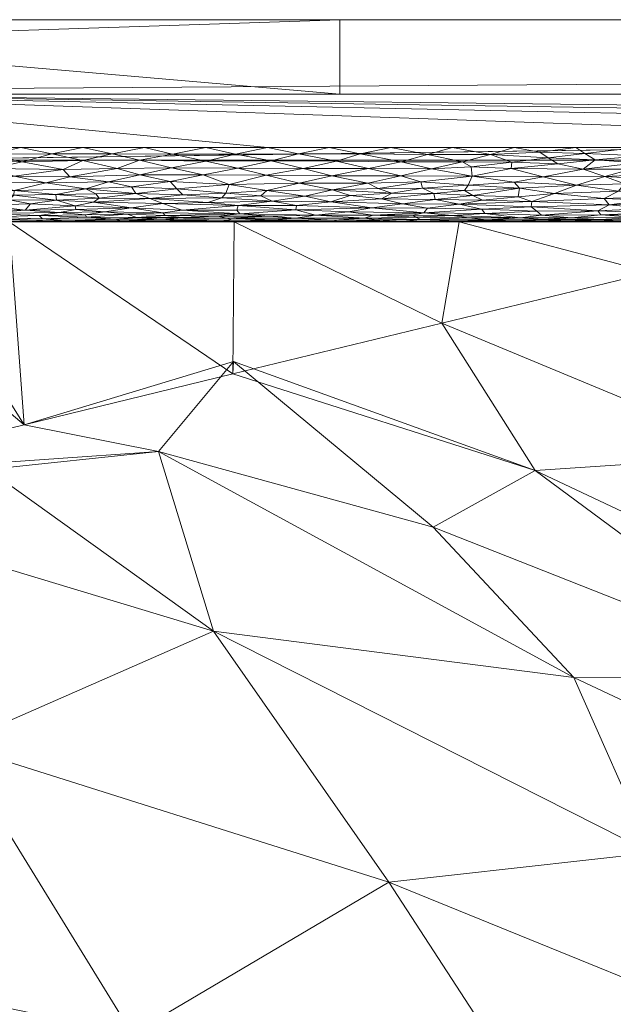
# Model space of a CAD drawing. Header units: millimetres. Extents: x -300 to 300, y 0 to 450.
# Tile 102 of 256: x -272 to -256, y 423 to 450. Entities that reach past the tile are written whole.
import ezdxf

# ---------------------------------------------------------------- set-up
doc = ezdxf.new("R2010")
doc.units = ezdxf.units.MM
doc.layers.add('A-GENM', color=13, linetype='Continuous')

# ---------------------------------------------------------------- blocks, each defined once
blk = doc.blocks.new('MODEL_CCAS0420-1080410R0 - MODEL_CCAS0420-1080410R0-453240-Preview')
at = {"layer": 'A-GENM', "lineweight": 9}
mesh = blk.add_polyface(dxfattribs=at)
corners = [(-296.159, -20, -110), (-295.657, -15.55, -110), (-294.177, -11.323, -110), (-291.793, -7.531, -110), (-288.625, -4.364, -110), (-284.831, -1.981, -110), (-280.602, -0.502, -110), (-276.147, 0, -110), (276.147, 0, -110), (280.596, -0.501, -110), (284.825, -1.978, -110), (288.619, -4.359, -110), (291.788, -7.525, -110), (294.174, -11.316, -110), (295.656, -15.545, -110), (296.159, -20, -110), (296.159, -426.171, -110), (295.658, -430.617, -110), (294.182, -434.842, -110), (291.802, -438.632, -110), (288.638, -441.797, -110), (284.848, -444.179, -110), (280.622, -445.657, -110), (276.171, -446.159, -110), (-276.171, -446.159, -110), (-280.617, -445.658, -110), (-284.842, -444.182, -110), (-288.632, -441.802, -110), (-291.797, -438.638, -110), (-294.179, -434.848, -110), (-295.657, -430.622, -110), (-296.159, -426.171, -110)]
mesh.append_faces([[corners[k] for k in face] for face in [(15, 12, 13, 14)]], dxfattribs={"vtx0": -1})
mesh.append_faces([[corners[k] for k in face] for face in [(16, 8, 15)]], dxfattribs={"vtx0": -1, "vtx1": -1})
mesh.append_faces([[corners[k] for k in face] for face in [(24, 31, 7, 8)]], dxfattribs={"vtx0": -1, "vtx1": -1, "vtx3": -1})
mesh.append_faces([[corners[k] for k in face] for face in [(31, 24, 25, 30), (18, 21, 22, 17), (17, 22, 23, 16)]], dxfattribs={"vtx0": -1, "vtx2": -1})
mesh.append_faces([[corners[k] for k in face] for face in [(0, 3, 4, 5), (0, 5, 6, 7)]], dxfattribs={"vtx0": -1, "vtx3": -1})
mesh.append_faces([[corners[k] for k in face] for face in [(28, 29, 27)]], dxfattribs={"vtx1": -1})
mesh.append_faces([[corners[k] for k in face] for face in [(25, 26, 30), (11, 12, 15, 10), (9, 10, 15, 8), (31, 0, 7)]], dxfattribs={"vtx1": -1, "vtx2": -1})
mesh.append_faces([[corners[k] for k in face] for face in [(23, 24, 8, 16)]], dxfattribs={"vtx1": -1, "vtx2": -1, "vtx3": -1})
mesh.append_faces([[corners[k] for k in face] for face in [(26, 27, 29, 30)]], dxfattribs={"vtx1": -1, "vtx3": -1})
mesh.append_faces([[corners[k] for k in face] for face in [(19, 20, 21, 18)]], dxfattribs={"vtx2": -1})
mesh.append_faces([[corners[k] for k in face] for face in [(0, 1, 2, 3)]], dxfattribs={"vtx3": -1})
mesh = blk.add_polyface(dxfattribs=at)
corners = [(-279.918, -2), (-292.651, -7.27), (-297.929, -20), (-297.929, -224.97), (-297.929, -429.94), (-292.661, -442.661), (-279.94, -447.929), (0, -447.929), (279.94, -447.929), (292.661, -442.661), (297.929, -429.94), (297.929, -224.97), (297.929, -20), (292.651, -7.27), (279.918, -2), (0, -2), (0, -3.5), (13.257, -3.5), (26.515, -3.5), (39.772, -3.5), (53.029, -3.5), (66.287, -3.5), (79.544, -3.5), (92.801, -3.5), (106.059, -3.5), (119.316, -3.5), (132.573, -3.5), (145.831, -3.5), (159.088, -3.5), (172.345, -3.5), (185.603, -3.5), (198.86, -3.5), (212.117, -3.5), (225.375, -3.5), (238.632, -3.5), (251.889, -3.5), (265.147, -3.5), (278.404, -3.5), (291.028, -7.487), (296.497, -19.511), (296.5, -32.769), (296.5, -46.026), (296.5, -59.283), (296.5, -72.541), (296.5, -85.798), (296.5, -99.055), (296.5, -112.313), (296.5, -125.57), (296.5, -138.827), (296.5, -152.085), (296.5, -165.342), (296.5, -178.599), (296.5, -191.857), (296.5, -205.114), (296.5, -218.371), (296.5, -231.629), (296.5, -244.886), (296.5, -258.143), (296.499, -271.401), (296.499, -284.658), (296.499, -297.915), (296.499, -311.173), (296.499, -324.43), (296.499, -337.687), (296.5, -350.945), (296.5, -364.202), (296.5, -377.459), (296.5, -390.717), (296.5, -403.974), (296.5, -417.231), (296.497, -430.489), (291.028, -442.513), (278.404, -446.5), (265.147, -446.5), (251.889, -446.5), (238.632, -446.5), (225.375, -446.5), (212.117, -446.5), (198.86, -446.5), (185.603, -446.5), (172.345, -446.5), (159.088, -446.5), (145.831, -446.5), (132.573, -446.5), (119.316, -446.5), (106.059, -446.5), (92.801, -446.5), (79.544, -446.5), (66.287, -446.5), (53.029, -446.5), (39.772, -446.5), (26.515, -446.5), (13.257, -446.5), (0, -446.5), (-12.926, -446.5), (-25.852, -446.5), (-38.777, -446.5), (-51.703, -446.5), (-64.629, -446.5), (-77.555, -446.5), (-90.48, -446.5), (-103.406, -446.5), (-116.332, -446.5), (-129.258, -446.5), (-142.183, -446.5), (-155.109, -446.5), (-168.035, -446.5), (-180.961, -446.5), (-193.887, -446.5), (-206.812, -446.5), (-219.738, -446.5), (-232.664, -446.5), (-245.59, -446.5), (-258.515, -446.5), (-271.441, -446.5), (-284.356, -445.968), (-294.544, -438.124), (-296.5, -425.35), (-296.5, -412.424), (-296.5, -399.498), (-296.5, -386.572), (-296.5, -373.646), (-296.5, -360.721), (-296.5, -347.795), (-296.499, -334.869), (-296.499, -321.943), (-296.499, -309.018), (-296.499, -296.092), (-296.499, -283.166), (-296.499, -270.24), (-296.5, -257.315), (-296.5, -244.389), (-296.5, -231.463), (-296.5, -218.537), (-296.5, -205.611), (-296.5, -192.686), (-296.5, -179.76), (-296.5, -166.834), (-296.5, -153.908), (-296.5, -140.983), (-296.5, -128.057), (-296.5, -115.131), (-296.5, -102.205), (-296.5, -89.28), (-296.5, -76.354), (-296.5, -63.428), (-296.5, -50.502), (-296.5, -37.576), (-296.5, -24.651), (-294.544, -11.876), (-284.356, -4.032), (-271.441, -3.5), (-258.515, -3.5), (-245.59, -3.5), (-232.664, -3.5), (-219.738, -3.5), (-206.812, -3.5), (-193.887, -3.5), (-180.961, -3.5), (-168.035, -3.5), (-155.109, -3.5), (-142.183, -3.5), (-129.258, -3.5), (-116.332, -3.5), (-103.406, -3.5), (-90.48, -3.5), (-77.555, -3.5), (-64.629, -3.5), (-51.703, -3.5), (-38.777, -3.5), (-25.852, -3.5), (-12.926, -3.5), (-294.538, -438.129), (-294.547, -438.108)]
mesh.append_faces([[corners[k] for k in face] for face in [(116, 172, 173)]])
mesh.append_faces([[corners[k] for k in face] for face in [(118, 4, 117), (6, 115, 5), (115, 6, 114), (7, 104, 6), (1, 150, 0), (151, 0, 150)]], dxfattribs={"vtx0": -1, "vtx1": -1})
mesh.append_faces([[corners[k] for k in face] for face in [(4, 124, 125), (7, 99, 100), (2, 148, 149), (149, 1, 2), (2, 141, 142), (0, 151, 152), (0, 160, 161, 15), (15, 165, 166), (15, 170, 171), (8, 81, 82, 7), (8, 72, 73), (11, 61, 62, 10), (12, 46, 47, 11), (38, 13, 14, 37), (13, 38, 39, 12)]], dxfattribs={"vtx0": -1, "vtx2": -1})
mesh.append_faces([[corners[k] for k in face] for face in [(4, 118, 119, 120), (4, 120, 121, 122), (3, 128, 129, 130), (3, 130, 131, 132), (3, 138, 139, 140), (0, 154, 155, 156), (0, 156, 157, 158), (15, 161, 162, 163), (15, 163, 164, 165), (8, 73, 74, 75), (7, 86, 87, 88), (7, 83, 84, 85), (10, 68, 69, 70), (11, 55, 56, 57), (14, 28, 29, 30), (14, 32, 33, 34), (15, 19, 20, 21), (12, 44, 45, 46), (11, 49, 50, 51), (11, 47, 48, 49), (12, 39, 40, 41)]], dxfattribs={"vtx0": -1, "vtx3": -1})
mesh.append_faces([[corners[k] for k in face] for face in [(123, 124, 4, 122), (127, 128, 3, 126), (113, 114, 6, 112), (111, 112, 6, 110), (109, 110, 6, 108), (107, 108, 6, 106), (96, 97, 7, 95), (105, 106, 6, 104), (103, 104, 7, 102), (101, 102, 7, 100), (98, 99, 7, 97), (94, 95, 7, 93), (135, 136, 3, 134), (137, 138, 3, 136), (133, 134, 3, 132), (145, 146, 2, 144), (147, 148, 2, 146), (143, 144, 2, 142), (149, 150, 1), (153, 154, 0, 152), (159, 160, 0, 158), (169, 170, 15, 168), (167, 168, 15, 166), (78, 79, 8, 77), (80, 81, 8, 79), (76, 77, 8, 75), (91, 92, 7, 90), (89, 90, 7, 88), (85, 86, 7), (82, 83, 7), (67, 68, 10, 66), (65, 66, 10, 64), (60, 61, 11, 59), (58, 59, 11, 57), (63, 64, 10, 62), (54, 55, 11, 53), (26, 27, 15, 25), (31, 32, 14, 30), (16, 17, 15, 171), (18, 19, 15, 17), (24, 25, 15, 23), (22, 23, 15, 21), (34, 35, 14), (52, 53, 11, 51), (36, 37, 14, 35), (42, 43, 12, 41), (43, 44, 12), (92, 93, 7)]], dxfattribs={"vtx1": -1, "vtx2": -1})
mesh.append_faces([[corners[k] for k in face] for face in [(3, 4, 125, 126), (2, 3, 140, 141), (71, 72, 8, 9), (70, 71, 9, 10), (27, 28, 14, 15)]], dxfattribs={"vtx1": -1, "vtx3": -1})
mesh.append_faces([[corners[k] for k in face] for face in [(4, 173, 117), (115, 172, 5)]], dxfattribs={"vtx2": -1})
mesh = blk.add_polyface(dxfattribs=at)
corners = [(281.106, -401.101, -33.859), (275.492, -401.696, -45.938), (281.735, -409.412, -32.087), (275.899, -393.706, -45.078), (269.708, -394.7, -58.017), (286.378, -412.125, -22.242), (287.573, -417.726, -19.113), (256.59, -418.624, -58.018), (268.787, -422.697, -44.476), (263.139, -415.295, -58.018), (278.961, -424.802, -30.903), (280.83, -417.26, -31.644), (272.679, -416.678, -44.831), (275.113, -408.823, -45.065), (282.629, -394.203, -30.579), (286.538, -401.148, -22.155), (289.109, -396.675, -16.617), (287.94, -408.252, -19.136), (294.369, -401.702, -5.002), (269.52, -402.054, -58.018), (287.353, -425.104, -18.116), (266.329, -408.675, -58.018), (294.282, -414.464, -5.002), (294.195, -427.227, -5.003), (294.238, -420.845, -5.003), (294.325, -408.083, -5.002), (294.412, -395.321, -5.001)]
mesh.append_faces([[corners[k] for k in face] for face in [(7, 8, 9), (18, 15, 25)]], dxfattribs={"vtx0": -1, "vtx1": -1})
mesh.append_faces([[corners[k] for k in face] for face in [(0, 1, 2), (1, 3, 4), (5, 2, 6), (10, 11, 12), (13, 11, 2), (14, 15, 16), (15, 0, 17), (15, 18, 16), (14, 3, 0), (13, 1, 19), (3, 1, 0), (20, 6, 11), (17, 0, 2), (22, 17, 5), (1, 13, 2), (13, 21, 12), (8, 12, 9), (13, 12, 11), (10, 12, 8), (2, 11, 6), (0, 15, 14), (25, 15, 17), (5, 6, 24), (17, 2, 5)]], dxfattribs={"vtx0": -1, "vtx1": -1, "vtx2": -1})
mesh.append_faces([[corners[k] for k in face] for face in [(12, 21, 9), (6, 23, 24), (5, 24, 22)]], dxfattribs={"vtx0": -1, "vtx2": -1})
mesh.append_faces([[corners[k] for k in face] for face in [(4, 19, 1), (19, 21, 13), (18, 26, 16), (22, 25, 17)]], dxfattribs={"vtx1": -1, "vtx2": -1})
mesh = blk.add_polyface(dxfattribs=at)
corners = [(271.694, -439.054, -4.948), (266.066, -440.751, -13.779), (266.079, -440.415, -4.934), (256.915, -432.268, -33.83), (260.701, -436.306, -24.282), (268.081, -438.337, -19.52), (268.787, -422.697, -44.476), (261.89, -426.771, -44.695), (273.573, -430.46, -31.373), (284.613, -433.105, -17.785), (278.961, -424.802, -30.903), (256.59, -418.624, -58.018), (280.83, -417.26, -31.644), (287.353, -425.104, -18.116), (272.67, -437.855, -20.49), (277.308, -437.692, -4.962), (282.922, -436.331, -4.976), (266.598, -433.512, -30.713), (294.151, -433.608, -5.004), (254.831, -427.556, -44.99), (294.195, -427.227, -5.003), (278.552, -437.119, -18.897), (288.537, -434.969, -4.99), (287.573, -417.726, -19.113), (257.959, -437.824, -20.673), (250.416, -432.248, -33.845), (251.898, -438.222, -19.718), (260.465, -441.777, -4.92)]
mesh.append_faces([[corners[k] for k in face] for face in [(0, 1, 2), (22, 21, 16)]], dxfattribs={"vtx0": -1, "vtx1": -1})
mesh.append_faces([[corners[k] for k in face] for face in [(3, 4, 5), (6, 7, 8), (8, 9, 10), (11, 7, 6), (12, 10, 13), (5, 14, 17), (17, 8, 7), (10, 9, 13), (8, 10, 6), (13, 9, 18), (7, 19, 17), (5, 17, 3), (21, 9, 8), (21, 22, 9), (20, 23, 13), (16, 21, 14), (5, 4, 1), (17, 19, 3), (24, 4, 25), (26, 27, 24), (8, 17, 21), (1, 4, 24), (2, 1, 24), (5, 1, 0), (15, 14, 5), (21, 17, 14)]], dxfattribs={"vtx0": -1, "vtx1": -1, "vtx2": -1})
mesh.append_faces([[corners[k] for k in face] for face in [(14, 15, 16), (13, 18, 20), (5, 0, 15), (24, 27, 2)]], dxfattribs={"vtx0": -1, "vtx2": -1})
mesh.append_faces([[corners[k] for k in face] for face in [(22, 18, 9)]], dxfattribs={"vtx1": -1, "vtx2": -1})
mesh = blk.add_polyface(dxfattribs=at)
corners = [(246.015, -427.142, -45.919), (254.831, -427.556, -44.99), (242.686, -421.986, -58.013), (227.978, -422.02, -58.009), (231.488, -427.613, -44.788), (239.455, -427.73, -44.512), (227.058, -433.32, -31.332), (237.95, -439.015, -17.866), (235.019, -433.413, -31.089), (242.589, -433.207, -31.566), (256.915, -432.268, -33.83), (256.59, -418.624, -58.018), (250.04, -421.952, -58.018), (261.89, -426.771, -44.695), (246.195, -438.902, -18.113), (250.416, -432.248, -33.845), (251.898, -438.222, -19.718), (235.332, -422.02, -58.009), (257.959, -437.824, -20.673), (245.108, -431.771, -34.961), (224.217, -427.72, -44.549), (249.236, -444.5, -4.893), (229.415, -438.445, -19.242), (243.005, -444.5, -4.914), (254.85, -443.138, -4.907), (260.465, -441.777, -4.92), (236.775, -444.5, -4.936), (230.544, -444.5, -4.958), (260.701, -436.306, -24.282)]
mesh.append_faces([[corners[k] for k in face] for face in [(17, 0, 2), (26, 22, 27), (23, 22, 26)]], dxfattribs={"vtx0": -1, "vtx1": -1})
mesh.append_faces([[corners[k] for k in face] for face in [(0, 1, 2), (3, 4, 5), (6, 7, 8), (8, 9, 4), (1, 0, 10), (12, 1, 13), (8, 14, 9), (15, 10, 0), (14, 16, 9), (17, 5, 0), (4, 9, 5), (18, 19, 16), (8, 4, 20), (8, 7, 14), (14, 7, 21), (22, 7, 6), (22, 23, 7), (0, 5, 15), (19, 15, 5), (14, 24, 16), (19, 18, 15), (15, 28, 10), (5, 9, 19), (16, 19, 9)]], dxfattribs={"vtx0": -1, "vtx1": -1, "vtx2": -1})
mesh.append_faces([[corners[k] for k in face] for face in [(1, 12, 2), (5, 17, 3), (16, 24, 25), (14, 21, 24)]], dxfattribs={"vtx0": -1, "vtx2": -1})
mesh.append_faces([[corners[k] for k in face] for face in [(11, 12, 13), (23, 21, 7)]], dxfattribs={"vtx1": -1, "vtx2": -1})
mesh = blk.add_polyface(dxfattribs=at)
corners = [(266.079, -440.415, -4.934), (272.096, -444.5, -2), (271.694, -439.054, -4.948), (174.468, -444.5, -5.059), (169.305, -444.5, -2), (175.351, -444.5, -2), (283.819, -442.863, -2), (277.308, -437.692, -4.962), (278.142, -444.5, -2), (250.934, -444.5, -2), (254.85, -443.138, -4.907), (249.236, -444.5, -4.893), (235.817, -444.5, -2), (230.544, -444.5, -4.958), (229.771, -444.5, -2), (243.005, -444.5, -4.914), (247.91, -444.5, -2), (282.922, -436.331, -4.976), (187.444, -444.5, -2), (193.161, -444.5, -5.065), (186.93, -444.5, -5.063), (181.398, -444.5, -2), (260.004, -444.5, -2), (253.957, -444.5, -2), (241.864, -444.5, -2), (236.775, -444.5, -4.936), (266.05, -444.5, -2), (218.083, -444.5, -5.001), (223.724, -444.5, -2), (224.314, -444.5, -4.98), (211.853, -444.5, -5.023), (217.677, -444.5, -2), (199.538, -444.5, -2), (205.584, -444.5, -2), (205.622, -444.5, -5.045), (199.392, -444.5, -5.066), (180.699, -444.5, -5.061), (193.491, -444.5, -2), (163.258, -444.5, -2), (168.237, -444.5, -5.058), (162.006, -444.5, -5.056), (260.465, -441.777, -4.92), (289.496, -441.227, -2), (275.119, -444.5, -2), (211.631, -444.5, -2), (263.027, -444.5, -2)]
mesh.append_faces([[corners[k] for k in face] for face in [(0, 1, 2), (6, 7, 8), (12, 13, 14), (7, 6, 17), (22, 10, 23), (27, 28, 29), (21, 36, 5), (41, 26, 0), (42, 17, 6), (3, 5, 36), (10, 22, 41), (2, 8, 7)]], dxfattribs={"vtx0": -1, "vtx1": -1})
mesh.append_faces([[corners[k] for k in face] for face in [(3, 4, 5), (9, 10, 11), (18, 19, 20, 21), (0, 26, 1), (2, 1, 43), (21, 20, 36), (44, 30, 34, 33), (4, 3, 39), (2, 43, 8)]], dxfattribs={"vtx0": -1, "vtx2": -1})
mesh.append_faces([[corners[k] for k in face] for face in [(41, 22, 45, 26)]], dxfattribs={"vtx0": -1, "vtx3": -1})
mesh.append_faces([[corners[k] for k in face] for face in [(9, 23, 10), (13, 29, 14), (28, 14, 29), (44, 31, 30), (18, 37, 19)]], dxfattribs={"vtx1": -1, "vtx2": -1})
mesh.append_faces([[corners[k] for k in face] for face in [(11, 15, 16, 9), (24, 16, 15, 25), (25, 13, 12, 24), (27, 30, 31, 28), (32, 33, 34, 35), (37, 32, 35, 19), (38, 4, 39, 40)]], dxfattribs={"vtx1": -1, "vtx3": -1})
mesh = blk.add_polyface(dxfattribs=at)
corners = [(255.216, -446.08, -0.049), (255.376, -445.915, -0.094), (254.047, -445.954, -0.082), (254.923, -444.855, -0.862), (255.973, -444.955, -0.73), (256.273, -444.793, -0.958), (256.98, -444.5, -2), (256.225, -444.505, -1.857), (257.735, -444.507, -1.838), (256.67, -445.916, -0.093), (255.204, -446.5), (256.624, -446.335, -0.008), (255.089, -446.268, -0.015), (256.082, -445.72, -0.166), (257.74, -445.712, -0.169), (256.192, -444.686, -1.159), (256.98, -444.612, -1.339), (255.224, -444.617, -1.324), (254.541, -444.975, -0.706), (256.227, -444.561, -1.509), (254.523, -445.791, -0.137), (256.347, -446.168, -0.031), (257.348, -446.057, -0.054), (257.61, -446.218, -0.023), (254.545, -444.506, -1.85), (255.74, -444.524, -1.693), (255.553, -445.525, -0.26), (255.719, -445.321, -0.388), (254.242, -445.339, -0.376), (256.099, -445.13, -0.543), (254.386, -445.187, -0.493), (256.844, -445.485, -0.282), (257.435, -445.259, -0.434), (255.001, -445.081, -0.591), (258.047, -445.048, -0.624), (254.918, -444.55, -1.556), (255.469, -444.5, -2), (257.11, -444.529, -1.662), (254.074, -444.524, -1.691), (254.788, -444.671, -1.191), (254.819, -444.74, -1.05), (257.783, -444.682, -1.166), (258.062, -444.907, -0.791), (254.614, -445.64, -0.201), (256.861, -446.5)]
mesh.append_faces([[corners[k] for k in face] for face in [(36, 7, 6)]], dxfattribs={"vtx0": -1, "vtx1": -1})
mesh.append_faces([[corners[k] for k in face] for face in [(0, 1, 2), (3, 4, 5), (6, 7, 8), (0, 9, 1), (10, 11, 12), (13, 9, 14), (15, 16, 17), (3, 18, 4), (17, 16, 19), (13, 20, 1), (21, 22, 9), (21, 11, 23), (7, 24, 25), (26, 27, 28), (29, 30, 27), (31, 13, 14), (31, 32, 27), (29, 27, 32), (33, 4, 18), (4, 29, 34), (25, 35, 19), (24, 7, 36), (37, 7, 25), (35, 25, 38), (19, 35, 17), (17, 39, 15), (5, 15, 40), (15, 5, 41), (3, 5, 40), (42, 5, 4), (19, 37, 25), (29, 33, 30), (20, 13, 43), (26, 13, 31), (13, 26, 43), (27, 26, 31), (21, 9, 0), (12, 21, 0), (12, 11, 21), (13, 1, 9), (15, 39, 40), (4, 33, 29)]], dxfattribs={"vtx0": -1, "vtx1": -1, "vtx2": -1})
mesh.append_faces([[corners[k] for k in face] for face in [(11, 10, 44)]], dxfattribs={"vtx0": -1, "vtx2": -1})
mesh = blk.add_polyface(dxfattribs=at)
corners = [(255.973, -444.955, -0.73), (258.047, -445.048, -0.624), (258.062, -444.907, -0.791), (257.756, -444.562, -1.505), (258.36, -444.61, -1.347), (259.262, -444.557, -1.525), (257.11, -444.529, -1.662), (256.227, -444.561, -1.509), (259.653, -445.726, -0.163), (257.74, -445.712, -0.169), (258.599, -445.932, -0.088), (256.67, -445.916, -0.093), (257.61, -446.218, -0.023), (258.587, -446.103, -0.044), (257.348, -446.057, -0.054), (256.347, -446.168, -0.031), (257.835, -446.372, -0.005), (259.156, -446.306, -0.011), (257.783, -444.682, -1.166), (256.98, -444.612, -1.339), (256.192, -444.686, -1.159), (259.249, -444.507, -1.839), (258.492, -444.5, -2), (257.735, -444.507, -1.838), (258.499, -444.527, -1.673), (256.099, -445.13, -0.543), (257.435, -445.259, -0.434), (257.91, -444.786, -0.971), (256.273, -444.793, -0.958), (258.374, -445.401, -0.334), (258.522, -445.568, -0.237), (259.757, -445.487, -0.282), (258.415, -445.171, -0.506), (256.225, -444.505, -1.857), (256.98, -444.5, -2), (259.306, -444.724, -1.082), (259.392, -444.842, -0.882), (260.004, -444.972, -0.709), (259.372, -445.079, -0.592), (259.631, -445.211, -0.473), (256.844, -445.485, -0.282), (256.624, -446.335, -0.008), (256.861, -446.5), (258.518, -446.5)]
mesh.append_faces([[corners[k] for k in face] for face in [(0, 1, 2), (3, 4, 5), (6, 7, 3), (8, 9, 10), (9, 11, 10), (12, 13, 14), (12, 14, 15), (16, 17, 12), (18, 19, 20), (21, 22, 23), (3, 7, 19), (3, 5, 24), (1, 25, 26), (27, 18, 28), (29, 30, 31), (26, 32, 1), (6, 23, 33), (21, 23, 24), (6, 3, 24), (3, 19, 4), (35, 18, 27), (36, 35, 27), (2, 36, 27), (2, 27, 28), (37, 2, 1), (23, 6, 24), (19, 18, 4), (35, 4, 18), (32, 38, 1), (39, 32, 29), (26, 40, 29), (30, 40, 9), (40, 30, 29), (8, 30, 9), (14, 10, 11), (17, 13, 12), (10, 14, 13), (12, 41, 16), (42, 16, 41), (17, 16, 43), (29, 32, 26)]], dxfattribs={"vtx0": -1, "vtx1": -1, "vtx2": -1})
mesh.append_faces([[corners[k] for k in face] for face in [(16, 42, 43)]], dxfattribs={"vtx0": -1, "vtx2": -1})
mesh.append_faces([[corners[k] for k in face] for face in [(22, 34, 23)]], dxfattribs={"vtx1": -1, "vtx2": -1})
mesh = blk.add_polyface(dxfattribs=at)
corners = [(260.175, -446.5), (259.156, -446.306, -0.011), (258.518, -446.5), (260.019, -444.527, -1.674), (261.515, -444.522, -1.708), (260.653, -444.506, -1.847), (260.747, -445.926, -0.09), (259.681, -445.973, -0.076), (259.914, -446.114, -0.042), (259.653, -445.726, -0.163), (258.599, -445.932, -0.088), (259.757, -445.487, -0.282), (259.858, -445.344, -0.372), (258.374, -445.401, -0.334), (259.306, -444.724, -1.082), (259.392, -444.842, -0.882), (260.948, -444.742, -1.047), (259.372, -445.079, -0.592), (259.631, -445.211, -0.473), (260.646, -445.099, -0.572), (258.522, -445.568, -0.237), (260.981, -445.4, -0.335), (261.03, -445.571, -0.236), (260.848, -446.312, -0.01), (260.185, -444.666, -1.203), (258.36, -444.61, -1.347), (261.567, -445.738, -0.158), (261.557, -446.109, -0.043), (258.587, -446.103, -0.044), (260.004, -444.5, -2), (259.249, -444.507, -1.839), (260.855, -444.867, -0.846), (260.004, -444.972, -0.709), (258.062, -444.907, -0.791), (261.521, -444.985, -0.693), (258.499, -444.527, -1.673), (259.262, -444.557, -1.525), (261.037, -444.564, -1.499), (261.162, -444.622, -1.313), (259.738, -444.606, -1.359), (258.492, -444.5, -2), (261.515, -444.5, -2), (260.682, -445.257, -0.436), (258.047, -445.048, -0.624), (258.415, -445.171, -0.506)]
mesh.append_faces([[corners[k] for k in face] for face in [(0, 1, 2)]], dxfattribs={"vtx0": -1, "vtx1": -1})
mesh.append_faces([[corners[k] for k in face] for face in [(3, 4, 5), (6, 7, 8), (9, 10, 7), (11, 12, 13), (14, 15, 16), (17, 18, 19), (20, 9, 11), (21, 11, 22), (21, 12, 11), (1, 23, 8), (1, 0, 23), (24, 25, 14), (9, 6, 26), (27, 6, 8), (8, 7, 28), (28, 1, 8), (5, 29, 30), (16, 15, 31), (32, 15, 33), (13, 12, 18), (19, 34, 32), (30, 35, 3), (35, 36, 3), (3, 36, 37), (38, 37, 39), (3, 5, 30), (37, 36, 39), (25, 39, 36), (15, 32, 31), (17, 19, 32), (42, 19, 18), (32, 43, 17), (24, 38, 39), (25, 24, 39), (16, 24, 14), (9, 22, 11), (12, 42, 18), (21, 42, 12), (9, 7, 6), (28, 7, 10), (17, 44, 18)]], dxfattribs={"vtx0": -1, "vtx1": -1, "vtx2": -1})
mesh.append_faces([[corners[k] for k in face] for face in [(30, 29, 40)]], dxfattribs={"vtx0": -1, "vtx2": -1})
mesh.append_faces([[corners[k] for k in face] for face in [(41, 29, 5)]], dxfattribs={"vtx1": -1, "vtx2": -1})
mesh = blk.add_polyface(dxfattribs=at)
corners = [(262.349, -444.874, -0.835), (260.855, -444.867, -0.846), (261.521, -444.985, -0.693), (262.438, -445.931, -0.089), (260.747, -445.926, -0.09), (261.557, -446.109, -0.043), (262.661, -446.322, -0.009), (263.296, -446.127, -0.039), (262.091, -445.115, -0.557), (260.646, -445.099, -0.572), (261.567, -445.738, -0.158), (262.45, -445.536, -0.254), (261.03, -445.571, -0.236), (260.848, -446.312, -0.01), (261.832, -446.5), (263.424, -445.731, -0.161), (263.49, -446.5), (260.653, -444.506, -1.847), (261.515, -444.522, -1.708), (261.886, -444.505, -1.855), (261.162, -444.622, -1.313), (262.315, -444.675, -1.182), (262.544, -444.6, -1.376), (260.981, -445.4, -0.335), (262.179, -445.397, -0.337), (261.811, -445.267, -0.428), (259.653, -445.726, -0.163), (259.914, -446.114, -0.042), (260.175, -446.5), (261.037, -444.564, -1.499), (260.019, -444.527, -1.674), (262.223, -444.557, -1.524), (263.027, -444.5, -2), (261.515, -444.5, -2), (261.241, -444.677, -1.178), (260.004, -444.972, -0.709), (260.948, -444.742, -1.047), (263.446, -445.04, -0.633), (260.682, -445.257, -0.436), (262.928, -445.21, -0.473), (263.273, -444.511, -1.788), (260.185, -444.666, -1.203), (262.981, -444.765, -1.006), (263.405, -445.359, -0.362), (263.373, -444.547, -1.568)]
mesh.append_faces([[corners[k] for k in face] for face in [(0, 1, 2), (3, 4, 5), (5, 6, 7), (8, 2, 9), (10, 11, 12), (6, 13, 14), (15, 11, 10), (3, 15, 10), (5, 13, 6), (4, 3, 10), (17, 18, 19), (20, 21, 22), (23, 24, 25), (26, 10, 12), (13, 5, 27), (7, 3, 5), (22, 29, 20), (30, 29, 18), (31, 18, 29), (19, 33, 17), (20, 34, 21), (2, 1, 35), (36, 1, 0), (37, 0, 2), (9, 38, 8), (39, 8, 25), (37, 2, 8), (18, 40, 19), (34, 20, 41), (42, 36, 0), (36, 42, 21), (41, 36, 34), (36, 21, 34), (24, 23, 12), (24, 12, 11), (38, 23, 25), (38, 25, 8), (43, 25, 24), (18, 31, 44), (29, 22, 31)]], dxfattribs={"vtx0": -1, "vtx1": -1, "vtx2": -1})
mesh.append_faces([[corners[k] for k in face] for face in [(6, 14, 16), (19, 32, 33)]], dxfattribs={"vtx0": -1, "vtx2": -1})
mesh.append_faces([[corners[k] for k in face] for face in [(28, 14, 13)]], dxfattribs={"vtx1": -1, "vtx2": -1})
mesh = blk.add_polyface(dxfattribs=at)
corners = [(263.373, -444.547, -1.568), (263.273, -444.511, -1.788), (261.515, -444.522, -1.708), (265.049, -446.137, -0.037), (264.192, -445.934, -0.088), (263.296, -446.127, -0.039), (263.405, -445.359, -0.362), (262.45, -445.536, -0.254), (264.301, -445.541, -0.252), (262.315, -444.675, -1.182), (262.981, -444.765, -1.006), (263.86, -444.682, -1.167), (264.318, -446.324, -0.009), (262.661, -446.322, -0.009), (265.189, -445.75, -0.153), (263.424, -445.731, -0.161), (262.438, -445.931, -0.089), (265.17, -445.339, -0.375), (263.49, -446.5), (265.147, -446.5), (264.389, -444.819, -0.917), (265.898, -444.715, -1.098), (264.395, -444.595, -1.392), (262.544, -444.6, -1.376), (264.815, -444.525, -1.687), (264.477, -444.506, -1.843), (265.116, -444.65, -1.241), (265.022, -445.058, -0.614), (264.374, -444.937, -0.752), (263.446, -445.04, -0.633), (262.349, -444.874, -0.835), (264.152, -445.193, -0.487), (262.928, -445.21, -0.473), (262.091, -445.115, -0.557), (265.327, -445.197, -0.484), (265.937, -444.937, -0.752), (264.984, -444.556, -1.531), (264.539, -444.5, -2), (266.05, -444.5, -2), (263.027, -444.5, -2), (262.223, -444.557, -1.524), (261.886, -444.505, -1.855), (261.811, -445.267, -0.428), (262.179, -445.397, -0.337)]
mesh.append_faces([[corners[k] for k in face] for face in [(19, 12, 18), (37, 25, 38), (39, 25, 37)]], dxfattribs={"vtx0": -1, "vtx1": -1})
mesh.append_faces([[corners[k] for k in face] for face in [(0, 1, 2), (3, 4, 5), (6, 7, 8), (9, 10, 11), (12, 5, 13), (14, 15, 4), (15, 14, 8), (16, 5, 4), (7, 15, 8), (6, 8, 17), (13, 18, 12), (15, 16, 4), (12, 3, 5), (11, 20, 21), (11, 22, 23), (24, 25, 1), (26, 11, 21), (27, 28, 29), (28, 30, 29), (6, 31, 32), (31, 27, 29), (31, 6, 17), (29, 33, 32), (27, 31, 34), (28, 35, 20), (0, 23, 22), (30, 28, 20), (10, 20, 11), (22, 36, 0), (1, 0, 24), (39, 1, 25), (0, 40, 23), (39, 41, 1), (23, 9, 11), (20, 10, 30), (6, 32, 42), (29, 32, 31), (0, 36, 24), (22, 11, 26), (17, 34, 31), (7, 6, 43)]], dxfattribs={"vtx0": -1, "vtx1": -1, "vtx2": -1})
mesh = blk.add_polyface(dxfattribs=at)
corners = [(266.804, -446.131, -0.038), (265.049, -446.137, -0.037), (266.011, -446.32, -0.009), (265.946, -445.944, -0.085), (265.937, -444.937, -0.752), (265.977, -444.817, -0.92), (264.389, -444.819, -0.917), (265.189, -445.75, -0.153), (266.184, -445.502, -0.273), (264.301, -445.541, -0.252), (267.734, -445.95, -0.083), (267.704, -446.313, -0.01), (266.395, -444.512, -1.781), (266.104, -444.541, -1.599), (267.562, -444.537, -1.617), (267.586, -445.385, -0.344), (266.267, -445.274, -0.422), (267.764, -445.583, -0.23), (266.883, -445.763, -0.148), (265.17, -445.339, -0.375), (266.379, -445.142, -0.533), (266.752, -445.023, -0.651), (265.022, -445.058, -0.614), (264.192, -445.934, -0.088), (264.318, -446.324, -0.009), (265.147, -446.5), (266.804, -446.5), (267.446, -444.816, -0.922), (265.898, -444.715, -1.098), (266.499, -444.654, -1.23), (265.116, -444.65, -1.241), (267.96, -444.995, -0.683), (265.327, -445.197, -0.484), (264.374, -444.937, -0.752), (267.562, -444.5, -2), (266.05, -444.5, -2), (264.815, -444.525, -1.687), (264.984, -444.556, -1.531), (266.248, -444.598, -1.38), (264.477, -444.506, -1.843), (267.987, -444.573, -1.464), (264.395, -444.595, -1.392), (267.449, -444.617, -1.326), (267.903, -444.674, -1.184), (267.424, -445.226, -0.46)]
mesh.append_faces([[corners[k] for k in face] for face in [(0, 1, 2), (0, 3, 1), (4, 5, 6), (7, 8, 9), (10, 3, 0), (2, 11, 0), (12, 13, 14), (15, 16, 8), (17, 8, 18), (9, 8, 19), (18, 8, 7), (20, 21, 22), (3, 18, 7), (18, 3, 10), (23, 3, 7), (3, 23, 1), (1, 24, 2), (24, 25, 2), (26, 11, 2), (27, 28, 5), (28, 29, 30), (21, 31, 4), (19, 16, 32), (4, 33, 22), (12, 36, 13), (37, 38, 13), (35, 39, 12), (37, 13, 36), (40, 13, 38), (38, 37, 41), (29, 42, 38), (30, 38, 41), (43, 29, 28), (38, 30, 29), (16, 44, 20), (32, 16, 20), (16, 19, 8), (22, 32, 20), (6, 5, 28), (4, 27, 5), (22, 21, 4), (12, 39, 36)]], dxfattribs={"vtx0": -1, "vtx1": -1, "vtx2": -1})
mesh.append_faces([[corners[k] for k in face] for face in [(2, 25, 26), (12, 34, 35)]], dxfattribs={"vtx0": -1, "vtx2": -1})
mesh = blk.add_polyface(dxfattribs=at)
corners = [(268.805, -445.44, -0.31), (267.764, -445.583, -0.23), (269.424, -445.578, -0.232), (267.734, -445.95, -0.083), (268.579, -445.763, -0.148), (266.883, -445.763, -0.148), (268.314, -445.124, -0.549), (268.687, -445.265, -0.43), (269.676, -445.14, -0.534), (266.499, -444.654, -1.23), (267.903, -444.674, -1.184), (267.449, -444.617, -1.326), (265.937, -444.937, -0.752), (267.96, -444.995, -0.683), (267.446, -444.816, -0.922), (267.424, -445.226, -0.46), (267.562, -444.537, -1.617), (267.987, -444.573, -1.464), (269.087, -444.527, -1.673), (269.193, -445.932, -0.088), (267.586, -445.385, -0.344), (266.184, -445.502, -0.273), (268.591, -446.155, -0.033), (266.804, -446.131, -0.038), (267.704, -446.313, -0.01), (266.804, -446.5), (268.461, -446.5), (269.324, -446.325, -0.009), (267.963, -444.744, -1.043), (269.535, -444.769, -0.999), (268.921, -444.705, -1.118), (265.898, -444.715, -1.098), (268.661, -444.617, -1.327), (268.104, -444.508, -1.824), (266.395, -444.512, -1.781), (266.267, -445.274, -0.422), (269.248, -444.568, -1.484), (267.562, -444.5, -2), (269.074, -444.5, -2), (266.104, -444.541, -1.599), (266.248, -444.598, -1.38), (268.819, -444.875, -0.834), (269.826, -445.027, -0.647), (266.752, -445.023, -0.651), (266.379, -445.142, -0.533)]
mesh.append_faces([[corners[k] for k in face] for face in [(0, 1, 2), (3, 4, 5), (6, 7, 8), (9, 10, 11), (12, 13, 14), (7, 6, 15), (2, 1, 4), (1, 5, 4), (16, 17, 18), (19, 4, 3), (0, 7, 20), (21, 1, 20), (22, 23, 24), (24, 27, 22), (28, 29, 30), (14, 28, 31), (26, 27, 24), (11, 32, 17), (33, 34, 16), (35, 20, 15), (23, 22, 3), (36, 17, 32), (34, 33, 37), (16, 18, 33), (3, 22, 19), (18, 17, 36), (32, 10, 30), (39, 17, 16), (32, 11, 10), (17, 40, 11), (28, 41, 29), (14, 13, 41), (41, 13, 42), (28, 30, 10), (31, 28, 10), (28, 14, 41), (1, 0, 20), (43, 6, 13), (15, 6, 44), (20, 7, 15), (6, 42, 13), (6, 43, 44)]], dxfattribs={"vtx0": -1, "vtx1": -1, "vtx2": -1})
mesh.append_faces([[corners[k] for k in face] for face in [(24, 25, 26), (33, 38, 37)]], dxfattribs={"vtx0": -1, "vtx2": -1})
mesh = blk.add_polyface(dxfattribs=at)
corners = [(270.302, -444.835, -0.892), (269.535, -444.769, -0.999), (268.819, -444.875, -0.834), (270.118, -446.5), (269.324, -446.325, -0.009), (268.461, -446.5), (270.118, -446.146, -0.035), (268.591, -446.155, -0.033), (270.322, -444.932, -0.758), (270.585, -444.527, -1.67), (269.087, -444.527, -1.673), (269.248, -444.568, -1.484), (271.201, -444.58, -1.44), (270.018, -444.622, -1.312), (270.463, -445.713, -0.168), (271.109, -445.545, -0.249), (269.424, -445.578, -0.232), (270.033, -445.387, -0.343), (268.805, -445.44, -0.31), (268.579, -445.763, -0.148), (269.193, -445.932, -0.088), (270.646, -445.908, -0.096), (269.826, -445.027, -0.647), (269.676, -445.14, -0.534), (270.822, -445.083, -0.589), (271.286, -444.668, -1.198), (270.044, -444.691, -1.147), (270.743, -444.755, -1.023), (270.947, -446.325, -0.009), (269.829, -444.507, -1.837), (270.585, -444.5, -2), (271.067, -444.505, -1.858), (269.074, -444.5, -2), (268.104, -444.508, -1.824), (268.661, -444.617, -1.327), (268.921, -444.705, -1.118), (271.665, -444.813, -0.926), (270.836, -445.236, -0.452), (269.767, -445.256, -0.437), (268.687, -445.265, -0.43), (268.314, -445.124, -0.549)]
mesh.append_faces([[corners[k] for k in face] for face in [(3, 4, 5), (32, 29, 30)]], dxfattribs={"vtx0": -1, "vtx1": -1})
mesh.append_faces([[corners[k] for k in face] for face in [(0, 1, 2), (4, 6, 7), (8, 0, 2), (9, 10, 11), (12, 11, 13), (9, 11, 12), (14, 15, 16), (16, 15, 17), (18, 16, 17), (19, 20, 14), (21, 14, 20), (22, 23, 24), (25, 13, 26), (27, 25, 26), (28, 6, 4), (3, 28, 4), (20, 6, 21), (10, 9, 29), (12, 13, 25), (30, 29, 31), (29, 32, 33), (29, 33, 10), (19, 14, 16), (6, 20, 7), (9, 31, 29), (11, 34, 13), (26, 35, 1), (13, 34, 35), (27, 26, 1), (0, 27, 1), (36, 0, 8), (35, 26, 13), (37, 23, 38), (17, 39, 18), (22, 40, 23), (8, 22, 24), (37, 24, 23), (23, 39, 38), (2, 22, 8), (39, 17, 38), (17, 37, 38)]], dxfattribs={"vtx0": -1, "vtx1": -1, "vtx2": -1})
mesh = blk.add_polyface(dxfattribs=at)
corners = [(272.096, -445.093, -0.579), (272.777, -444.948, -0.738), (271.517, -444.98, -0.7), (270.033, -445.387, -0.343), (271.109, -445.545, -0.249), (271.957, -445.343, -0.373), (271.962, -445.728, -0.162), (270.463, -445.713, -0.168), (272.817, -444.623, -1.31), (271.201, -444.58, -1.44), (271.286, -444.668, -1.198), (271.067, -444.505, -1.858), (272.097, -444.5, -2), (270.585, -444.5, -2), (272.604, -446.314, -0.01), (271.776, -446.5), (273.433, -446.5), (271.748, -446.113, -0.042), (270.646, -445.908, -0.096), (270.118, -446.146, -0.035), (272.57, -445.93, -0.089), (273.664, -445.729, -0.162), (272.815, -445.552, -0.246), (270.822, -445.083, -0.589), (272.809, -444.72, -1.088), (270.743, -444.755, -1.023), (272.128, -444.513, -1.776), (270.585, -444.527, -1.67), (272.427, -444.55, -1.557), (273.397, -446.121, -0.04), (273.861, -445.398, -0.336), (270.836, -445.236, -0.452), (271.965, -445.215, -0.469), (270.947, -446.325, -0.009), (270.118, -446.5), (271.665, -444.813, -0.926), (270.322, -444.932, -0.758), (273.639, -444.829, -0.901), (270.302, -444.835, -0.892), (273.67, -444.527, -1.67), (273.15, -444.505, -1.86), (273.111, -445.217, -0.468)]
mesh.append_faces([[corners[k] for k in face] for face in [(15, 33, 34)]], dxfattribs={"vtx0": -1, "vtx1": -1})
mesh.append_faces([[corners[k] for k in face] for face in [(0, 1, 2), (3, 4, 5), (6, 4, 7), (8, 9, 10), (17, 18, 19), (20, 21, 6), (21, 22, 6), (2, 23, 0), (24, 10, 25), (26, 27, 28), (10, 24, 8), (14, 29, 17), (18, 20, 6), (17, 29, 20), (5, 22, 30), (4, 6, 22), (23, 31, 32), (5, 4, 22), (18, 17, 20), (17, 19, 33), (2, 35, 36), (35, 1, 37), (25, 38, 35), (24, 35, 37), (15, 14, 33), (17, 33, 14), (3, 5, 31), (5, 32, 31), (28, 9, 8), (26, 28, 39), (27, 9, 28), (26, 40, 12), (11, 27, 26), (18, 6, 7), (12, 11, 26), (25, 35, 24), (35, 2, 1), (36, 23, 2), (5, 41, 32), (41, 0, 32), (23, 32, 0)]], dxfattribs={"vtx0": -1, "vtx1": -1, "vtx2": -1})
mesh.append_faces([[corners[k] for k in face] for face in [(11, 12, 13), (14, 15, 16)]], dxfattribs={"vtx0": -1, "vtx2": -1})
mesh = blk.add_polyface(dxfattribs=at)
corners = [(-279.94, -449.928, -2.07), (-278.055, -448.043, -56.035), (-276.171, -446.159, -110), (276.171, -446.159, -110), (278.055, -448.043, -56.035), (279.94, -449.928, -2.07), (0, -449.928, -2.07)]
mesh.append_faces([[corners[k] for k in face] for face in [(6, 1, 2, 3)]], dxfattribs={"vtx0": -1, "vtx3": -1})
mesh.append_faces([[corners[k] for k in face] for face in [(3, 4, 6)]], dxfattribs={"vtx1": -1, "vtx2": -1})
mesh.append_faces([[corners[k] for k in face] for face in [(4, 5, 6), (6, 0, 1)]], dxfattribs={"vtx2": -1})
mesh = blk.add_polyface(dxfattribs=at)
corners = [(-279.94, -449.928, -2.07), (0, -449.928, -2.07), (279.94, -449.928, -2.07), (279.94, -449.368, -0.611), (279.94, -447.929), (0, -447.929), (-279.94, -447.929), (-279.94, -449.368, -0.611), (146.089, -449.928, -2.07), (139.97, -447.929), (209.955, -447.929), (246.477, -447.929), (73.044, -449.928, -2.07), (213.014, -449.928, -2.07), (69.985, -447.929), (246.477, -449.928, -2.07), (-146.089, -447.929), (-139.97, -449.928, -2.07), (-209.955, -449.928, -2.07), (-246.477, -449.928, -2.07), (-73.044, -447.929), (-213.014, -447.929), (-69.985, -449.928, -2.07), (-246.477, -447.929), (36.522, -449.928, -2.07), (34.992, -447.929), (52.489, -447.929), (-34.992, -449.928, -2.07), (-36.522, -447.929), (-18.261, -447.929), (263.208, -447.929), (109.567, -449.928, -2.07), (104.977, -447.929), (122.474, -447.929), (-263.208, -449.928, -2.07), (-104.977, -449.928, -2.07), (-109.566, -447.929), (-91.305, -447.929), (174.962, -447.929), (179.551, -449.928, -2.07), (162.82, -449.928, -2.07), (-179.551, -447.929), (-174.962, -449.928, -2.07), (-192.459, -449.928, -2.07), (127.828, -449.928, -2.07), (18.261, -449.928, -2.07), (17.496, -447.929), (229.746, -449.928, -2.07), (228.216, -447.929), (-229.746, -447.929), (-228.216, -449.928, -2.07), (-54.783, -447.929), (-52.489, -449.928, -2.07), (87.481, -447.929), (91.305, -449.928, -2.07), (-127.828, -447.929), (-122.474, -449.928, -2.07), (196.283, -449.928, -2.07), (192.459, -447.929), (-157.466, -449.928, -2.07), (-162.82, -447.929), (54.783, -449.928, -2.07), (-17.496, -449.928, -2.07), (263.208, -449.928, -2.07), (-263.208, -447.929), (-87.481, -449.928, -2.07), (157.466, -447.929), (-196.283, -447.929)]
mesh.append_faces([[corners[k] for k in face] for face in [(44, 33, 31), (45, 46, 1), (49, 50, 21), (51, 52, 28), (53, 54, 32), (55, 56, 36), (57, 58, 39), (59, 60, 42)]], dxfattribs={"vtx0": -1, "vtx1": -1})
mesh.append_faces([[corners[k] for k in face] for face in [(34, 64, 7), (30, 63, 3)]], dxfattribs={"vtx0": -1, "vtx1": -1, "vtx2": -1})
mesh.append_faces([[corners[k] for k in face] for face in [(5, 62, 1, 46), (42, 60, 41, 43), (19, 23, 64, 34), (32, 54, 31, 33), (18, 67, 21, 50), (28, 52, 27, 29), (39, 58, 38, 40), (36, 56, 35, 37), (62, 5, 29, 27), (67, 18, 43, 41), (37, 35, 65), (40, 38, 66)]], dxfattribs={"vtx0": -1, "vtx2": -1})
mesh.append_faces([[corners[k] for k in face] for face in [(2, 3, 63)]], dxfattribs={"vtx1": -1})
mesh.append_faces([[corners[k] for k in face] for face in [(25, 46, 45, 24), (9, 33, 44, 8), (48, 10, 13, 47), (11, 48, 47, 15), (66, 9, 8, 40), (19, 50, 49, 23), (20, 37, 65, 22), (26, 25, 24, 61), (14, 26, 61, 12), (22, 52, 51, 20), (30, 11, 15, 63), (12, 54, 53, 14), (17, 56, 55, 16), (10, 58, 57, 13), (16, 60, 59, 17)]], dxfattribs={"vtx1": -1, "vtx3": -1})
mesh.append_faces([[corners[k] for k in face] for face in [(3, 4, 30), (64, 6, 7), (7, 0, 34)]], dxfattribs={"vtx2": -1})

msp = doc.modelspace()

# ---------------------------------------------------------------- block references
at = {"layer": 'A-GENM', "lineweight": 9, "rotation": 180}
msp.add_blockref('MODEL_CCAS0420-1080410R0 - MODEL_CCAS0420-1080410R0-453240-Preview', (0, 0, 850), dxfattribs=at)

doc.saveas('drawing.dxf')
